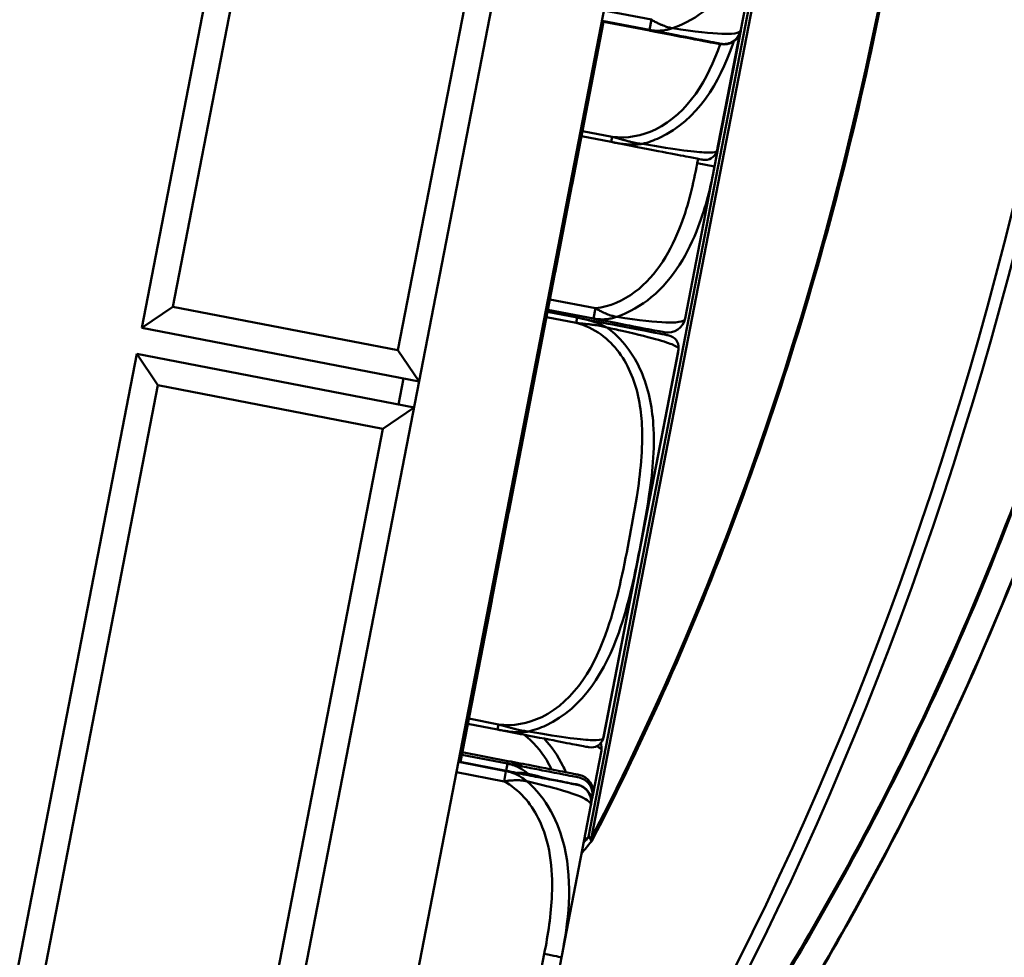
# Model space of a CAD drawing. Header units: inches. Extents: x 0.8 to 72.9, y -7.8 to 49.3.
# Tile 5 of 227: x 16.1 to 17.2, y 6 to 7.1. Entities that reach past the tile are written whole.
import ezdxf

# ---------------------------------------------------------------- set-up
doc = ezdxf.new("R2010")
doc.units = ezdxf.units.IN
doc.header["$MEASUREMENT"] = 0
for name, color, linetype, lineweight in [('Dimensions(ROSSANSI)', 7, 'Continuous', 25), ('Visible Edges(ROSSANSI)', 7, 'Continuous', 50), ('Visible Tangent Edges(ROSSANSI)', 7, 'Continuous', 50)]:
    doc.layers.add(name, color=color, linetype=linetype, lineweight=lineweight)
doc.styles.add('DEFAULT-ROSSANSI', font='arial.ttf')
doc.dimstyles.new('DEFAULT-ROSSANSI', dxfattribs={"dimtxt": 1, "dimasz": 0.098425, "dimexe": 0.125, "dimexo": 0.0625, "dimgap": 0.031496, "dimtad": 0, "dimtih": 1, "dimtoh": 1, "dimrnd": 1e-08, "dimzin": 0, "dimdsep": 46, "dimtxsty": 'DEFAULT-ROSSANSI', "dimcen": 0.09, "dimdle": 0.393701, "dimclrd": 7, "dimclre": 7, "dimclrt": 179, "dimadec": 0, "dimazin": 0, "dimtfac": 1, "dimtofl": 0, "dimtmove": 0, "dimatfit": 3, "dimfxl": 1, "dimtolj": 1, "dimtzin": 0, "dimlwd": 25, "dimlwe": 25, "dimarcsym": 0})

# ---------------------------------------------------------------- blocks, each defined once
blk = doc.blocks.new('*D7')
at = {"layer": 'Defpoints', "color": 0}
for p in [(17.4823, 26.6503), (2.7537, 7.6047), (15.8961, 5.0619)]:
    blk.add_point(p, dxfattribs=at)
at = {"layer": 'Dimensions(ROSSANSI)', "color": 7, "lineweight": 25}
for p, q in [((17.4209, 26.6622), (6.7143, 28.7337)), ((6.8183, 28.6133), (4.9255, 18.8296)), ((2.7724, 7.7013), (4.6653, 17.4849)), ((15.8347, 5.0738), (2.631, 7.6284))]:
    blk.add_line(p, q, dxfattribs=at)
at = {"layer": 'Dimensions(ROSSANSI)', "color": 7}
for points in [[(6.8022, 28.6164), (6.8345, 28.6102), (6.837, 28.7099)], [(2.7563, 7.7044), (2.7885, 7.6982), (2.7537, 7.6047)]]:
    blk.add_solid(points, dxfattribs=at)
at = {"layer": 'Dimensions(ROSSANSI)', "color": 179, "lineweight": 25, "insert": (0.7831, 18.7981), "char_height": 1, "attachment_point": 1, "style": 'DEFAULT-ROSSANSI'}
blk.add_mtext('\\A1;21.50 [546.0]', dxfattribs=at)
blk = doc.blocks.new('*D9')
at = {"layer": 'Defpoints', "color": 0}
for p in [(21.4897, 26.325), (16.1891, 4.5732), (19.9792, 2.9683)]:
    blk.add_point(p, dxfattribs=at)
at = {"layer": 'Dimensions(ROSSANSI)', "color": 7, "lineweight": 25}
for p, q in [((21.5472, 26.3006), (28.7105, 23.2674)), ((28.557, 23.2255), (24.572, 13.8146)), ((20.0176, 3.0589), (24.0026, 12.4698)), ((16.2466, 4.5489), (20.0943, 2.9196))]:
    blk.add_line(p, q, dxfattribs=at)
at = {"layer": 'Dimensions(ROSSANSI)', "color": 7}
for points in [[(28.5419, 23.2319), (28.5721, 23.2191), (28.5954, 23.3161)], [(20.0025, 3.0653), (20.0327, 3.0525), (19.9792, 2.9683)]]:
    blk.add_solid(points, dxfattribs=at)
at = {"layer": 'Dimensions(ROSSANSI)', "color": 179, "lineweight": 25, "insert": (20.275, 13.7831), "char_height": 1, "attachment_point": 1, "style": 'DEFAULT-ROSSANSI'}
blk.add_mtext('\\A1;22.10 [561.3]', dxfattribs=at)
blk = doc.blocks.new('*D13')
at = {"layer": 'Defpoints', "color": 0}
for p in [(13.8514, 26.4502), (16.2887, 4.7595), (15.014, 1.2369), (13.8514, -7.8382)]:
    blk.add_point(p, dxfattribs=at)
at = {"layer": 'Dimensions(ROSSANSI)', "color": 7, "lineweight": 25}
for p, q in [((13.8514, 26.3877), (13.8514, 1.1861)), ((16.2769, 4.6981), (15.5656, 1.0218))]:
    blk.add_line(p, q, dxfattribs=at)
for start, end in [(90, 91.37691), (79.66637, 89.38363)]:
    blk.add_arc((13.8514, -7.8382), 9.1493, start, end, dxfattribs=at)
at = {"layer": 'Dimensions(ROSSANSI)', "color": 7}
for points in [[(13.9498, 1.2941), (13.9499, 1.327), (13.8514, 1.3111)], [(15.4956, 1.1788), (15.4896, 1.1466), (15.5893, 1.1445)]]:
    blk.add_solid(points, dxfattribs=at)
at = {"layer": 'Dimensions(ROSSANSI)', "color": 179, "lineweight": 25, "insert": (11.7324, 1.736), "char_height": 1, "attachment_point": 1, "style": 'DEFAULT-ROSSANSI'}
blk.add_mtext('\\A1;11°', dxfattribs=at)

msp = doc.modelspace()

# ---------------------------------------------------------------- linework, layer by layer
at = {"layer": 'Visible Edges(ROSSANSI)'}
for p, q in [((16.166, 4.7832), (19.4611, 21.8144)), ((16.2887, 4.7595), (19.5839, 21.7907)), ((19.1273, 21.7631), (16.2239, 6.7564)), ((16.259, 6.7801), (19.1511, 21.7279)), ((19.4044, 21.6789), (16.5123, 6.7311)), ((16.8984, 7.0919), (16.9315, 7.2631)), ((16.7438, 7.1011), (16.7084, 6.9178)), ((16.7419, 7.1014), (16.7953, 7.0911)), ((16.7954, 7.0917), (16.742, 7.1021)), ((16.7954, 7.0917), (16.742, 7.102)), ((16.7954, 7.0917), (16.7954, 7.0917)), ((16.7954, 7.0917), (16.7954, 7.0917)), ((16.8687, 6.9381), (16.8983, 7.0912)), ((16.8722, 6.9592), (16.897, 7.087)), ((16.8983, 7.0912), (16.8984, 7.0918)), ((16.8984, 7.0919), (16.8984, 7.0919)), ((16.8984, 7.0918), (16.8984, 7.0919)), ((16.8984, 7.0918), (16.8984, 7.0918)), ((16.7189, 6.9721), (16.7522, 6.9657)), ((16.8355, 6.7668), (16.8687, 6.9381)), ((16.7062, 6.9171), (16.7082, 6.9167)), ((16.7063, 6.9178), (16.7083, 6.9174)), ((16.7063, 6.9176), (16.7083, 6.9172)), ((16.7064, 6.9181), (16.7084, 6.9178)), ((16.7082, 6.9167), (16.6892, 6.8185)), ((16.689, 6.8174), (16.637, 6.5487)), ((16.687, 6.8181), (16.689, 6.8177)), ((16.687, 6.818), (16.689, 6.8176)), ((16.687, 6.8178), (16.689, 6.8174)), ((16.6871, 6.8183), (16.689, 6.8179)), ((16.6872, 6.8189), (16.6892, 6.8185)), ((16.259, 6.7801), (16.2239, 6.7564)), ((16.5123, 6.7311), (16.259, 6.7801)), ((16.714, 6.7678), (16.6806, 6.7742)), ((16.6811, 6.7767), (16.7325, 6.7667)), ((16.2239, 6.7564), (16.5361, 6.696)), ((16.5123, 6.7311), (16.5361, 6.696)), ((16.7442, 6.2975), (16.8277, 6.729)), ((16.2182, 6.7269), (15.8538, 4.8436)), ((16.5304, 6.6665), (16.2182, 6.7269)), ((16.2182, 6.7269), (16.2419, 6.6918)), ((16.5184, 6.6994), (16.5127, 6.6699)), ((15.8833, 4.8379), (16.2419, 6.6918)), ((16.2419, 6.6918), (16.4952, 6.6427)), ((16.4952, 6.6427), (16.5304, 6.6665)), ((16.4952, 6.6427), (16.1366, 4.7889)), ((16.6368, 6.5481), (16.6178, 6.4499)), ((16.6349, 6.5485), (16.6368, 6.5481)), ((16.635, 6.5491), (16.637, 6.5487)), ((16.6178, 6.4494), (16.5826, 6.2675)), ((16.6158, 6.4498), (16.6178, 6.4494)), ((16.6159, 6.4503), (16.6178, 6.4499)), ((16.5909, 6.3104), (16.6242, 6.3039)), ((16.6356, 6.2656), (16.5841, 6.2755)), ((16.6361, 6.2685), (16.5847, 6.2785)), ((16.7317, 6.23), (16.7414, 6.2802)), ((16.6339, 6.2572), (16.5805, 6.2676)), ((16.634, 6.2576), (16.5806, 6.2679)), ((16.6356, 6.2656), (16.6361, 6.2685)), ((16.6339, 6.2572), (16.6339, 6.2572)), ((16.634, 6.2576), (16.634, 6.2576)), ((16.7311, 6.227), (16.7317, 6.23)), ((16.6963, 6.0474), (16.7295, 6.2187)), ((16.7295, 6.219), (16.7311, 6.227)), ((16.7295, 6.2187), (16.7295, 6.219)), ((16.6579, 5.8488), (16.6963, 6.0474))]:
    msp.add_line(p, q, dxfattribs=at)
for centre, radius, start, end in [((16.879, 7.095), 0.0197, 259.05, 349.05), ((16.858, 6.9592), 0.0138, 259.05, 342.5965), ((16.7528, 6.9922), 0.124, 342.5965, 343.178), ((16.8433, 6.9649), 0.0295, 343.178, 349.05), ((16.8162, 6.7706), 0.0197, 259.05, 349.05), ((16.8145, 6.7343), 0.0138, 355.5035, 79.05), ((16.7987, 6.7346), 0.0295, 349.05, 354.922), ((16.7046, 6.7429), 0.124, 354.922, 355.5035), ((16.7152, 6.3031), 0.0295, 343.178, 349.05), ((16.73, 6.2975), 0.0138, 259.05, 342.5965), ((16.7259, 6.2832), 0.0157, 349.05, 20.6947), ((16.6248, 6.3305), 0.124, 342.5965, 343.178), ((16.7123, 6.2337), 0.0197, 349.05, 79.05), ((16.7118, 6.2308), 0.0197, 349.05, 79.05), ((16.722, 6.1839), 0.01, 320.943, 332.547)]:
    msp.add_arc(centre, radius, start, end, dxfattribs=at)
for points, knots in [([(16.7309, 6.1793), (16.7905, 6.294), (16.8446, 6.4162), (16.9399, 6.6714), (16.9812, 6.8042), (17.0492, 7.0755), (17.076, 7.2139), (17.1141, 7.491), (17.1254, 7.6297), (17.132, 7.902), (17.1274, 8.0356), (17.1149, 8.1642)], [1.0802358, 1.0802358, 1.0802358, 1.0802358, 1.27646, 1.27646, 1.4726842, 1.4726842, 1.6689084, 1.6689084, 1.8651326, 1.8651326, 2.0613568, 2.0613568, 2.0613568, 2.0613568]), ([(16.5992, 5.4978), (16.6559, 5.5613), (16.7116, 5.6286), (16.8261, 5.7793), (16.8846, 5.8637), (16.9962, 6.0428), (17.0494, 6.1375), (17.174, 6.3893), (17.2405, 6.5531), (17.3302, 6.8413), (17.3605, 6.9613), (17.384, 7.0825), (17.4074, 7.2038), (17.4241, 7.3264), (17.4483, 7.6273), (17.4478, 7.8041), (17.4323, 8.0031), (17.4296, 8.0326), (17.4265, 8.0619)], [0.205703, 0.205703, 0.205703, 0.205703, 1.01733, 1.01733, 1.924013, 1.924013, 2.830701, 2.830701, 4.215232, 4.215232, 5.153714, 5.153714, 5.153714, 6.092195, 6.092195, 7.476726, 7.476726, 7.7201, 7.7201, 7.7201, 7.7201]), ([(16.7953, 7.0911), (16.8132, 7.0876), (16.8287, 7.0846), (16.8402, 7.0824), (16.8579, 7.079), (16.8667, 7.0773), (16.8711, 7.0764), (16.8744, 7.0758), (16.8749, 7.0757), (16.8752, 7.0756)], [-0.7968224, -0.7968224, -0.7968224, -0.7968224, -0.6514613, -0.6514613, -0.6514613, -0.427691, -0.427691, -0.427691, -0.2569517, -0.2569517, -0.2569517, -0.2569517]), ([(16.7954, 7.0917), (16.8033, 7.0902), (16.8107, 7.0888), (16.8254, 7.0859), (16.8325, 7.0846), (16.8461, 7.0819), (16.8522, 7.0808), (16.8627, 7.0787), (16.8665, 7.078), (16.8719, 7.0769), (16.8735, 7.0766), (16.8747, 7.0764), (16.875, 7.0764), (16.8752, 7.0763), (16.8753, 7.0763), (16.8754, 7.0763), (16.8754, 7.0763), (16.8754, 7.0763), (16.8754, 7.0763), (16.8755, 7.0762), (16.8756, 7.0762), (16.8757, 7.0762), (16.8758, 7.0762), (16.8759, 7.0762), (16.8759, 7.0762), (16.876, 7.0762), (16.8761, 7.0762), (16.8763, 7.0761), (16.8765, 7.0761), (16.877, 7.076), (16.8773, 7.076), (16.8783, 7.0759), (16.8788, 7.0759), (16.8812, 7.076), (16.8823, 7.076), (16.8859, 7.0771), (16.8871, 7.0775), (16.8898, 7.0791), (16.8909, 7.0798), (16.8936, 7.0821), (16.8954, 7.0842), (16.8975, 7.0885), (16.8981, 7.0902), (16.8984, 7.0919)], [-0.7963803, -0.7963803, -0.7963803, -0.7963803, -0.7327372, -0.7327372, -0.6587667, -0.6587667, -0.5649304, -0.5649304, -0.4570451, -0.4570451, -0.3491597, -0.3491597, -0.3030567, -0.3030567, -0.2800052, -0.2800052, -0.2684795, -0.2684795, -0.2627166, -0.2627166, -0.2598352, -0.2598352, -0.2590229, -0.2590229, -0.2586486, -0.2586486, -0.2581025, -0.2581025, -0.2576475, -0.2576475, -0.2573441, -0.2573441, -0.2571489, -0.2571489, -0.2570513, -0.2570513, -0.2570137, -0.2570137, -0.2569943, -0.2569943, -0.2569676, -0.2569676, -0.2569537, -0.2569537, -0.2569537, -0.2569537]), ([(16.7954, 7.0917), (16.8033, 7.0902), (16.8107, 7.0887), (16.8254, 7.0859), (16.8325, 7.0845), (16.8461, 7.0819), (16.8522, 7.0807), (16.8627, 7.0787), (16.8665, 7.0779), (16.8719, 7.0769), (16.8735, 7.0766), (16.8747, 7.0764), (16.875, 7.0763), (16.8752, 7.0763), (16.8753, 7.0762), (16.8753, 7.0762), (16.8754, 7.0762), (16.8754, 7.0762), (16.8754, 7.0762), (16.8755, 7.0762), (16.8756, 7.0762), (16.8757, 7.0762), (16.8757, 7.0762), (16.8758, 7.0761), (16.8759, 7.0761), (16.876, 7.0761), (16.8761, 7.0761), (16.8763, 7.0761), (16.8765, 7.076), (16.877, 7.076), (16.8772, 7.076), (16.8783, 7.0759), (16.8788, 7.0758), (16.8812, 7.076), (16.8822, 7.0759), (16.8858, 7.0771), (16.8871, 7.0775), (16.8898, 7.079), (16.8908, 7.0797), (16.8936, 7.0821), (16.8954, 7.0841), (16.8975, 7.0884), (16.8981, 7.0901), (16.8984, 7.0918)], [-0.7963803, -0.7963803, -0.7963803, -0.7963803, -0.7327372, -0.7327372, -0.6587667, -0.6587667, -0.5649304, -0.5649304, -0.4570451, -0.4570451, -0.3491597, -0.3491597, -0.3030567, -0.3030567, -0.2800052, -0.2800052, -0.2684795, -0.2684795, -0.2627166, -0.2627166, -0.2598352, -0.2598352, -0.2590229, -0.2590229, -0.2586486, -0.2586486, -0.2581025, -0.2581025, -0.2576475, -0.2576475, -0.2573441, -0.2573441, -0.2571489, -0.2571489, -0.2570513, -0.2570513, -0.2570137, -0.2570137, -0.2569943, -0.2569943, -0.2569676, -0.2569676, -0.2569537, -0.2569537, -0.2569537, -0.2569537]), ([(16.7522, 6.9657), (16.7624, 6.9637), (16.7726, 6.9617), (16.7819, 6.9599), (16.7989, 6.9566), (16.813, 6.9539), (16.8234, 6.9519), (16.8338, 6.9499), (16.8406, 6.9486), (16.8451, 6.9477), (16.8515, 6.9464), (16.8536, 6.946), (16.8546, 6.9459), (16.8552, 6.9457), (16.8553, 6.9457), (16.8554, 6.9457)], [0.3257308, 0.3257308, 0.3257308, 0.3257308, 0.4047738, 0.4047738, 0.4047738, 0.5505317, 0.5505317, 0.5505317, 0.6962896, 0.6962896, 0.6962896, 0.9025977, 0.9025977, 0.9025977, 1.0315402, 1.0315402, 1.0315402, 1.0315402]), ([(16.8171, 6.7478), (16.817, 6.7478), (16.8169, 6.7479), (16.8124, 6.7487), (16.8067, 6.7498), (16.7928, 6.7525), (16.7594, 6.759), (16.7462, 6.7615), (16.7303, 6.7646), (16.714, 6.7678)], [1.0315402, 1.0315402, 1.0315402, 1.0315402, 1.2894252, 1.2894252, 1.2894252, 1.6107738, 1.6107738, 1.6107738, 1.7373496, 1.7373496, 1.7373496, 1.7373496]), ([(16.7325, 6.7667), (16.7505, 6.7633), (16.766, 6.7603), (16.7775, 6.758), (16.7951, 6.7546), (16.8039, 6.7529), (16.8083, 6.7521), (16.8116, 6.7514), (16.8121, 6.7513), (16.8125, 6.7513)], [-0.7968224, -0.7968224, -0.7968224, -0.7968224, -0.6514613, -0.6514613, -0.6514613, -0.427691, -0.427691, -0.427691, -0.2569517, -0.2569517, -0.2569517, -0.2569517]), ([(16.6242, 6.3039), (16.6344, 6.302), (16.6446, 6.3), (16.6538, 6.2982), (16.6709, 6.2949), (16.685, 6.2922), (16.6954, 6.2902), (16.7058, 6.2881), (16.7125, 6.2868), (16.7171, 6.286), (16.7235, 6.2847), (16.7256, 6.2843), (16.7266, 6.2841), (16.7272, 6.284), (16.7273, 6.284), (16.7274, 6.284)], [0.3257308, 0.3257308, 0.3257308, 0.3257308, 0.4047738, 0.4047738, 0.4047738, 0.5505317, 0.5505317, 0.5505317, 0.6962896, 0.6962896, 0.6962896, 0.9025977, 0.9025977, 0.9025977, 1.0315402, 1.0315402, 1.0315402, 1.0315402]), ([(16.7155, 6.2501), (16.7151, 6.2502), (16.7146, 6.2503), (16.7108, 6.251), (16.7057, 6.252), (16.6954, 6.254), (16.6748, 6.258), (16.6642, 6.26), (16.6508, 6.2626), (16.6356, 6.2656)], [0.2569537, 0.2569537, 0.2569537, 0.2569537, 0.4371919, 0.4371919, 0.4371919, 0.6739428, 0.6739428, 0.6739428, 0.7963818, 0.7963818, 0.7963818, 0.7963818]), ([(16.7161, 6.253), (16.7147, 6.2533), (16.7127, 6.2537), (16.6726, 6.2615), (16.6457, 6.2667), (16.6361, 6.2685)], [0.2569537, 0.2569537, 0.2569537, 0.2569537, 0.5651984, 0.7193207, 0.7963818, 0.7963818, 0.7963818, 0.7963818]), ([(16.6339, 6.2572), (16.6418, 6.2557), (16.6493, 6.2543), (16.664, 6.2514), (16.671, 6.2501), (16.6847, 6.2474), (16.6908, 6.2462), (16.7012, 6.2442), (16.7051, 6.2435), (16.7105, 6.2424), (16.712, 6.2421), (16.7133, 6.2419), (16.7135, 6.2418), (16.7138, 6.2418), (16.7138, 6.2418), (16.7139, 6.2418), (16.7139, 6.2418), (16.714, 6.2417), (16.714, 6.2417), (16.7141, 6.2417), (16.7141, 6.2417), (16.7143, 6.2417), (16.7143, 6.2417), (16.7144, 6.2417), (16.7144, 6.2417), (16.7145, 6.2416), (16.7146, 6.2416), (16.7149, 6.2416), (16.715, 6.2415), (16.7155, 6.2414), (16.7158, 6.2413), (16.7168, 6.241), (16.7173, 6.2409), (16.7195, 6.2398), (16.7204, 6.2395), (16.7233, 6.2371), (16.7244, 6.2362), (16.7263, 6.2338), (16.727, 6.2327), (16.7286, 6.2295), (16.7296, 6.2269), (16.7299, 6.2222), (16.7298, 6.2204), (16.7295, 6.2187)], [-0.7963803, -0.7963803, -0.7963803, -0.7963803, -0.7327372, -0.7327372, -0.6587667, -0.6587667, -0.5649304, -0.5649304, -0.4570451, -0.4570451, -0.3491597, -0.3491597, -0.3030567, -0.3030567, -0.2800052, -0.2800052, -0.2684795, -0.2684795, -0.2627166, -0.2627166, -0.2598352, -0.2598352, -0.2590229, -0.2590229, -0.2586486, -0.2586486, -0.2581025, -0.2581025, -0.2576475, -0.2576475, -0.2573441, -0.2573441, -0.2571489, -0.2571489, -0.2570513, -0.2570513, -0.2570137, -0.2570137, -0.2569943, -0.2569943, -0.2569676, -0.2569676, -0.2569537, -0.2569537, -0.2569537, -0.2569537]), ([(16.634, 6.2576), (16.6419, 6.256), (16.6494, 6.2546), (16.664, 6.2518), (16.6711, 6.2504), (16.6848, 6.2477), (16.6909, 6.2466), (16.7013, 6.2445), (16.7051, 6.2438), (16.7105, 6.2427), (16.7121, 6.2424), (16.7134, 6.2422), (16.7136, 6.2422), (16.7139, 6.2421), (16.714, 6.2421), (16.7141, 6.2421), (16.7141, 6.242), (16.7143, 6.242), (16.7144, 6.242), (16.7147, 6.2419), (16.7147, 6.2419), (16.7149, 6.2419), (16.715, 6.2419), (16.7152, 6.2418), (16.7154, 6.2418), (16.7158, 6.2416), (16.7161, 6.2415), (16.7171, 6.2412), (16.7175, 6.2411), (16.7192, 6.2403), (16.7201, 6.24), (16.723, 6.2377), (16.7241, 6.2369), (16.7261, 6.2344), (16.7268, 6.2334), (16.7286, 6.2302), (16.7296, 6.2276), (16.73, 6.2227), (16.7299, 6.2208), (16.7295, 6.219)], [-0.7963759, -0.7963759, -0.7963759, -0.7963759, -0.7327312, -0.7327312, -0.6587577, -0.6587577, -0.5649134, -0.5649134, -0.4570289, -0.4570289, -0.3491445, -0.3491445, -0.3030491, -0.3030491, -0.2800014, -0.2800014, -0.2684776, -0.2684776, -0.2627157, -0.2627157, -0.2610321, -0.2610321, -0.2602886, -0.2602886, -0.2592099, -0.2592099, -0.258318, -0.258318, -0.2577527, -0.2577527, -0.2573532, -0.2573532, -0.2571941, -0.2571941, -0.257116, -0.257116, -0.25701, -0.25701, -0.2569537, -0.2569537, -0.2569537, -0.2569537])]:
    msp.add_open_spline(points, degree=3, knots=knots, dxfattribs=at)
for points, degree in [([(16.7083, 6.9172), (16.7082, 6.9172), (16.7082, 6.9171)], 2), ([(16.7082, 6.9171), (16.7082, 6.9169), (16.7082, 6.9167)], 2), ([(16.7084, 6.9178), (16.7083, 6.9176), (16.7083, 6.9174)], 2), ([(16.7083, 6.9174), (16.7083, 6.9174), (16.7083, 6.9172)], 2), ([(16.6892, 6.8185), (16.6891, 6.8181), (16.689, 6.8179)], 2), ([(16.689, 6.8179), (16.689, 6.8178), (16.689, 6.8177)], 2), ([(16.689, 6.8177), (16.689, 6.8176), (16.689, 6.8176)], 2), ([(16.689, 6.8176), (16.689, 6.8175), (16.689, 6.8174)], 2), ([(16.637, 6.5487), (16.6369, 6.5484), (16.6368, 6.5481)], 2), ([(16.6178, 6.4499), (16.6178, 6.4496), (16.6178, 6.4494)], 2), ([(16.719, 6.1644), (16.7226, 6.1688), (16.7262, 6.1732), (16.7298, 6.1776)], 3)]:
    msp.add_open_spline(points, degree=degree, dxfattribs=at)
at = {"layer": 'Visible Tangent Edges(ROSSANSI)'}
for p, q in [((17.1096, 8.1623), (16.7267, 6.183)), ((16.7302, 6.1824), (17.1131, 8.1616)), ((16.7977, 7.1034), (16.7442, 7.1137)), ((16.742, 7.1021), (16.7954, 7.0918)), ((16.742, 7.102), (16.7954, 7.0917)), ((16.7954, 7.0918), (16.7977, 7.1034)), ((16.7953, 7.0911), (16.7954, 7.0917)), ((16.7954, 7.0917), (16.7954, 7.0917)), ((16.8715, 6.9563), (16.8967, 7.0864)), ((16.8753, 7.0763), (16.8753, 7.0763)), ((16.8753, 7.0762), (16.8753, 7.0762)), ((16.7534, 6.9715), (16.72, 6.9779)), ((16.7522, 6.9657), (16.7534, 6.9715)), ((16.8503, 6.9467), (16.8493, 6.9418)), ((16.8493, 6.9418), (16.8687, 6.9381)), ((16.7063, 6.9174), (16.7082, 6.9171)), ((16.7348, 6.7783), (16.6833, 6.7883)), ((16.6884, 6.7727), (16.6889, 6.7752)), ((16.7325, 6.7667), (16.7348, 6.7783)), ((16.6795, 6.7684), (16.7128, 6.762)), ((16.7128, 6.762), (16.714, 6.7678)), ((16.7591, 6.7616), (16.7586, 6.7591)), ((16.7633, 6.7582), (16.7637, 6.7607)), ((16.7435, 6.2946), (16.8281, 6.7319)), ((16.6253, 6.3097), (16.592, 6.3162)), ((16.6242, 6.3039), (16.6253, 6.3097)), ((16.6672, 6.2863), (16.6672, 6.2863)), ((16.6711, 6.2817), (16.6711, 6.2817)), ((16.634, 6.2576), (16.6356, 6.2656)), ((16.5783, 6.256), (16.6317, 6.2456)), ((16.6317, 6.2456), (16.6339, 6.2572)), ((16.6339, 6.2572), (16.634, 6.2576)), ((16.7267, 6.183), (16.7302, 6.1824)), ((16.677, 6.0512), (16.6386, 5.8526))]:
    msp.add_line(p, q, dxfattribs=at)
for centre, radius, start, end in [((16.8791, 7.0956), 0.0197, 259.05, 349.05), ((16.8791, 7.0956), 0.0197, 259.05, 349.05), ((16.8791, 7.0956), 0.0197, 259.05, 349.05), ((16.8791, 7.0956), 0.0197, 259.05, 349.05), ((15.0653, 7.5312), 2.1395, 320.7157, 320.943)]:
    msp.add_arc(centre, radius, start, end, dxfattribs=at)
for centre, major_axis, ratio, start_param, end_param in [((15.8939, 7.3708), (-0.4064, -2.1006), 0.5547, 1.080236, 2.061357), ((15.9184, 7.3661), (-0.4653, -2.4049), 0.5547, 0.976398, 1.950063), ((15.9266, 7.3645), (0.4672, 2.4148), 0.5547, 4.11799, 5.093951), ((16.722, 6.1839), (0.00777, -0.0063), 0.244484, 0, 1.141522), ((16.722, 6.1839), (0.00887, -0.00461), 0.391996, 0, 0.647202), ((16.677, 6.0512), (0.0193, -0.0037), 0.000023, 0, 1.570796)]:
    msp.add_ellipse(centre, major_axis=major_axis, ratio=ratio, start_param=start_param, end_param=end_param, dxfattribs=at)
for points, knots in [([(17.426, 8.0617), (17.4291, 8.0321), (17.4318, 8.0022), (17.4473, 7.8032), (17.4478, 7.6266), (17.4236, 7.3261), (17.407, 7.2037), (17.3835, 7.0826), (17.3601, 6.9615), (17.3299, 6.8417), (17.2403, 6.5539), (17.1739, 6.3903), (17.0495, 6.1389), (16.9965, 6.0443), (16.885, 5.8654), (16.8266, 5.7812), (16.7123, 5.6306), (16.6568, 5.5635), (16.6002, 5.5)], [-7.723077, -7.723077, -7.723077, -7.723077, -7.476726, -7.476726, -6.092195, -6.092195, -5.153714, -5.153714, -5.153714, -4.215232, -4.215232, -2.830701, -2.830701, -1.924013, -1.924013, -1.01733, -1.01733, -0.205703, -0.205703, -0.205703, -0.205703]), ([(17.3966, 8.0479), (17.4003, 8.013), (17.4035, 7.9777), (17.418, 7.78), (17.4181, 7.6107), (17.3945, 7.3222), (17.3785, 7.2045), (17.3559, 7.088), (17.3334, 6.9715), (17.3044, 6.8563), (17.2187, 6.5798), (17.1554, 6.4227), (17.036, 6.179), (16.9844, 6.0862), (16.876, 5.9107), (16.8191, 5.828), (16.7118, 5.6854), (16.6618, 5.624), (16.6109, 5.5657)], [2.443702, 2.443702, 2.443702, 2.443702, 2.735767, 2.735767, 4.066581, 4.066581, 4.970623, 4.970623, 4.970623, 5.874664, 5.874664, 7.205478, 7.205478, 8.095734, 8.095734, 8.985984, 8.985984, 9.724261, 9.724261, 9.724261, 9.724261]), ([(16.6112, 5.5629), (16.6621, 5.6213), (16.7122, 5.6828), (16.8197, 5.8256), (16.8766, 5.9085), (16.9851, 6.0843), (17.0368, 6.1773), (17.1564, 6.4214), (17.2197, 6.5787), (17.3055, 6.8557), (17.3346, 6.9711), (17.3572, 7.0877), (17.3797, 7.2044), (17.3958, 7.3223), (17.4195, 7.6113), (17.4194, 7.7809), (17.4049, 7.9787), (17.4017, 8.0138), (17.398, 8.0486)], [-9.724261, -9.724261, -9.724261, -9.724261, -8.985984, -8.985984, -8.095734, -8.095734, -7.205478, -7.205478, -5.874664, -5.874664, -4.970623, -4.970623, -4.970623, -4.066581, -4.066581, -2.735767, -2.735767, -2.445448, -2.445448, -2.445448, -2.445448]), ([(16.8214, 7.0937), (16.8356, 7.0988), (16.8491, 7.1063), (16.8858, 7.137), (16.9023, 7.1661), (16.9217, 7.2176), (16.9274, 7.2401), (16.9315, 7.2631)], [-0.7478145, -0.7478145, -0.7478145, -0.7478145, -0.6493253, -0.6493253, -0.427691, -0.427691, -0.2569537, -0.2569537, -0.2569537, -0.2569537]), ([(16.8214, 7.0937), (16.82, 7.094), (16.8185, 7.0943), (16.8155, 7.0951), (16.8138, 7.0957), (16.8112, 7.0966), (16.8102, 7.097), (16.8087, 7.0976), (16.8082, 7.0978), (16.8069, 7.0984), (16.8061, 7.0988), (16.804, 7.0998), (16.8028, 7.1004), (16.8003, 7.1018), (16.7989, 7.1026), (16.7977, 7.1034)], [-0.00023197, -0.00023197, -0.00023197, -0.00023197, 0.00913095, 0.00913095, 0.01983142, 0.01983142, 0.02651922, 0.02651922, 0.02986312, 0.02986312, 0.03521335, 0.03521335, 0.04377373, 0.04377373, 0.0532704, 0.0532704, 0.0532704, 0.0532704]), ([(16.7953, 7.0911), (16.7967, 7.0908), (16.7981, 7.0906), (16.8006, 7.0904), (16.8017, 7.0903), (16.8028, 7.0903)], [-0.0532704, -0.0532704, -0.0532704, -0.0532704, -0.04377373, -0.04377373, -0.03684512, -0.03684512, -0.03684512, -0.03684512]), ([(16.7954, 7.0918), (16.7968, 7.0915), (16.7982, 7.0913), (16.801, 7.091), (16.8023, 7.0909), (16.8046, 7.0909), (16.8054, 7.0909), (16.8068, 7.0909), (16.8074, 7.091), (16.809, 7.0911), (16.8101, 7.0912), (16.813, 7.0916), (16.8148, 7.0919), (16.8182, 7.0927), (16.8198, 7.0932), (16.8214, 7.0937)], [-0.0532704, -0.0532704, -0.0532704, -0.0532704, -0.04377373, -0.04377373, -0.03521335, -0.03521335, -0.02986312, -0.02986312, -0.02651922, -0.02651922, -0.01983142, -0.01983142, -0.00913095, -0.00913095, 0.00023197, 0.00023197, 0.00023197, 0.00023197]), ([(16.7954, 7.0918), (16.8133, 7.0883), (16.8289, 7.0853), (16.8403, 7.0831), (16.858, 7.0796), (16.8668, 7.0779), (16.8712, 7.0771), (16.8745, 7.0764), (16.8753, 7.0763), (16.8753, 7.0763)], [-0.7968224, -0.7968224, -0.7968224, -0.7968224, -0.6514613, -0.6514613, -0.6514613, -0.427691, -0.427691, -0.427691, -0.2569517, -0.2569517, -0.2569517, -0.2569517]), ([(16.8753, 7.0763), (16.8753, 7.0763), (16.8744, 7.0765), (16.8706, 7.0772), (16.8656, 7.0782), (16.8553, 7.0802), (16.8347, 7.0842), (16.824, 7.0862), (16.8106, 7.0888), (16.7954, 7.0917)], [0.2569537, 0.2569537, 0.2569537, 0.2569537, 0.4371919, 0.4371919, 0.4371919, 0.6739428, 0.6739428, 0.6739428, 0.7963818, 0.7963818, 0.7963818, 0.7963818]), ([(16.8753, 7.0762), (16.8753, 7.0762), (16.8744, 7.0764), (16.8706, 7.0772), (16.8656, 7.0781), (16.8553, 7.0801), (16.8347, 7.0841), (16.824, 7.0862), (16.8106, 7.0888), (16.7954, 7.0917)], [0.2569537, 0.2569537, 0.2569537, 0.2569537, 0.4371919, 0.4371919, 0.4371919, 0.6739428, 0.6739428, 0.6739428, 0.7963818, 0.7963818, 0.7963818, 0.7963818]), ([(16.7954, 7.0917), (16.8133, 7.0882), (16.8288, 7.0852), (16.8403, 7.083), (16.858, 7.0796), (16.8668, 7.0779), (16.8712, 7.077), (16.8745, 7.0764), (16.8753, 7.0762), (16.8753, 7.0762)], [-0.7968224, -0.7968224, -0.7968224, -0.7968224, -0.6514613, -0.6514613, -0.6514613, -0.427691, -0.427691, -0.427691, -0.2569517, -0.2569517, -0.2569517, -0.2569517]), ([(16.8984, 7.0919), (16.8981, 7.0895), (16.8947, 7.0868), (16.8652, 7.0878), (16.8468, 7.0897), (16.8214, 7.0937)], [0.2569517, 0.2569517, 0.2569517, 0.2569517, 0.5559983, 0.5559983, 0.7482818, 0.7482818, 0.7482818, 0.7482818]), ([(16.8751, 7.0756), (16.8614, 7.0366), (16.8394, 6.9979), (16.8021, 6.9798), (16.787, 6.9724), (16.7699, 6.9692), (16.7534, 6.9715)], [1.2982871, 1.2982871, 1.2982871, 1.2982871, 1.6107738, 1.6107738, 1.6107738, 1.7373496, 1.7373496, 1.7373496, 1.7373496]), ([(16.7874, 6.9635), (16.794, 6.9651), (16.8005, 6.9674), (16.8067, 6.9703), (16.8496, 6.9901), (16.8742, 7.0332), (16.8888, 7.0747), (16.8893, 7.0761), (16.8897, 7.0774), (16.8902, 7.0788)], [-1.6573193, -1.6573193, -1.6573193, -1.6573193, -1.6107738, -1.6107738, -1.6107738, -1.2894252, -1.2894252, -1.2894252, -1.278965, -1.278965, -1.278965, -1.278965]), ([(16.7522, 6.9657), (16.7542, 6.9653), (16.7561, 6.9649), (16.7599, 6.9642), (16.7617, 6.9639), (16.7647, 6.9635), (16.7658, 6.9634), (16.7677, 6.9631), (16.7684, 6.9631), (16.7706, 6.9629), (16.7721, 6.9628), (16.776, 6.9626), (16.7784, 6.9626), (16.783, 6.9629), (16.7852, 6.9631), (16.7874, 6.9635)], [-0.0844808, -0.0844808, -0.0844808, -0.0844808, -0.06943799, -0.06943799, -0.05587828, -0.05587828, -0.04740346, -0.04740346, -0.04210669, -0.04210669, -0.03151317, -0.03151317, -0.01456352, -0.01456352, 0.00026741, 0.00026741, 0.00026741, 0.00026741]), ([(16.7874, 6.9635), (16.7853, 6.9637), (16.7833, 6.964), (16.7788, 6.9647), (16.7765, 6.9652), (16.7728, 6.9661), (16.7713, 6.9665), (16.7692, 6.9671), (16.7685, 6.9673), (16.7667, 6.9678), (16.7656, 6.9681), (16.7627, 6.9689), (16.7609, 6.9695), (16.7572, 6.9705), (16.7553, 6.971), (16.7534, 6.9715)], [-0.00026741, -0.00026741, -0.00026741, -0.00026741, 0.01456352, 0.01456352, 0.03151317, 0.03151317, 0.04210669, 0.04210669, 0.04740346, 0.04740346, 0.05587828, 0.05587828, 0.06943799, 0.06943799, 0.0844808, 0.0844808, 0.0844808, 0.0844808]), ([(16.8711, 6.9551), (16.8711, 6.9551), (16.8709, 6.9549), (16.8701, 6.9546), (16.8689, 6.9542), (16.8663, 6.9535), (16.8589, 6.9538), (16.8536, 6.9539), (16.8458, 6.9546), (16.834, 6.9561), (16.8223, 6.9577), (16.8064, 6.9601), (16.7874, 6.9635)], [-1.0315402, -1.0315402, -1.0315402, -1.0315402, -0.9025977, -0.9025977, -0.9025977, -0.6962896, -0.6962896, -0.6962896, -0.5505317, -0.5505317, -0.5505317, -0.4057611, -0.4057611, -0.4057611, -0.4057611]), ([(16.8493, 6.9418), (16.8448, 6.9186), (16.8394, 6.8952), (16.8311, 6.873), (16.8202, 6.8439), (16.8041, 6.8156), (16.7791, 6.7967), (16.7661, 6.787), (16.7509, 6.7801), (16.7348, 6.7783)], [0.2569537, 0.2569537, 0.2569537, 0.2569537, 0.4371919, 0.4371919, 0.4371919, 0.6739428, 0.6739428, 0.6739428, 0.7963818, 0.7963818, 0.7963818, 0.7963818]), ([(16.7585, 6.7687), (16.7727, 6.7737), (16.7862, 6.7813), (16.8229, 6.8119), (16.8394, 6.841), (16.8588, 6.8925), (16.8645, 6.9151), (16.8687, 6.9381)], [-0.7478145, -0.7478145, -0.7478145, -0.7478145, -0.6493253, -0.6493253, -0.427691, -0.427691, -0.2569537, -0.2569537, -0.2569537, -0.2569537]), ([(16.7585, 6.7687), (16.7571, 6.7689), (16.7557, 6.7693), (16.7526, 6.7701), (16.7509, 6.7706), (16.7483, 6.7716), (16.7473, 6.772), (16.7458, 6.7726), (16.7453, 6.7728), (16.744, 6.7734), (16.7432, 6.7737), (16.7412, 6.7747), (16.7399, 6.7754), (16.7374, 6.7768), (16.7361, 6.7775), (16.7348, 6.7783)], [-0.00023197, -0.00023197, -0.00023197, -0.00023197, 0.00913095, 0.00913095, 0.01983142, 0.01983142, 0.02651922, 0.02651922, 0.02986312, 0.02986312, 0.03521335, 0.03521335, 0.04377373, 0.04377373, 0.0532704, 0.0532704, 0.0532704, 0.0532704]), ([(16.7128, 6.762), (16.7229, 6.7594), (16.7326, 6.7548), (16.741, 6.7487), (16.7565, 6.7374), (16.768, 6.721), (16.7753, 6.7032), (16.7826, 6.6853), (16.7859, 6.6661), (16.7869, 6.647), (16.7883, 6.6198), (16.7852, 6.5926), (16.7811, 6.5659), (16.7785, 6.5492), (16.7754, 6.5325), (16.7722, 6.5159), (16.7658, 6.4827), (16.7592, 6.4495), (16.7482, 6.4172), (16.7346, 6.3771), (16.7124, 6.3367), (16.6741, 6.318), (16.659, 6.3107), (16.6418, 6.3075), (16.6253, 6.3097)], [0.325731, 0.325731, 0.325731, 0.325731, 0.404774, 0.404774, 0.404774, 0.550532, 0.550532, 0.550532, 0.69629, 0.69629, 0.69629, 0.902598, 0.902598, 0.902598, 1.03154, 1.03154, 1.03154, 1.289425, 1.289425, 1.289425, 1.610774, 1.610774, 1.610774, 1.73735, 1.73735, 1.73735, 1.73735]), ([(16.7128, 6.762), (16.7148, 6.7617), (16.7168, 6.7614), (16.7206, 6.761), (16.7224, 6.7608), (16.7254, 6.7605), (16.7265, 6.7604), (16.7284, 6.7602), (16.7292, 6.7601), (16.7314, 6.7598), (16.7328, 6.7597), (16.7366, 6.7591), (16.739, 6.7587), (16.7434, 6.7578), (16.7454, 6.7573), (16.7474, 6.7567)], [-0.0844808, -0.0844808, -0.0844808, -0.0844808, -0.06943799, -0.06943799, -0.05587828, -0.05587828, -0.04740346, -0.04740346, -0.04210669, -0.04210669, -0.03151317, -0.03151317, -0.01456352, -0.01456352, 0.00026741, 0.00026741, 0.00026741, 0.00026741]), ([(16.7474, 6.7567), (16.7455, 6.7578), (16.7436, 6.7588), (16.7394, 6.7608), (16.7371, 6.7617), (16.7335, 6.763), (16.7321, 6.7635), (16.7299, 6.7641), (16.7292, 6.7643), (16.7274, 6.7648), (16.7263, 6.7651), (16.7234, 6.7658), (16.7216, 6.7662), (16.7179, 6.767), (16.7159, 6.7674), (16.714, 6.7678)], [-0.00026741, -0.00026741, -0.00026741, -0.00026741, 0.01456352, 0.01456352, 0.03151317, 0.03151317, 0.04210669, 0.04210669, 0.04740346, 0.04740346, 0.05587828, 0.05587828, 0.06943799, 0.06943799, 0.0844808, 0.0844808, 0.0844808, 0.0844808]), ([(16.7325, 6.7667), (16.7339, 6.7665), (16.7353, 6.7662), (16.7381, 6.766), (16.7394, 6.7659), (16.7417, 6.7659), (16.7425, 6.7659), (16.7439, 6.7659), (16.7445, 6.7659), (16.7461, 6.766), (16.7472, 6.7661), (16.7501, 6.7665), (16.7519, 6.7668), (16.7553, 6.7677), (16.7569, 6.7681), (16.7585, 6.7687)], [-0.0532704, -0.0532704, -0.0532704, -0.0532704, -0.04377373, -0.04377373, -0.03521335, -0.03521335, -0.02986312, -0.02986312, -0.02651922, -0.02651922, -0.01983142, -0.01983142, -0.00913095, -0.00913095, 0.00023197, 0.00023197, 0.00023197, 0.00023197]), ([(16.8355, 6.7668), (16.8352, 6.7645), (16.8318, 6.7618), (16.8023, 6.7628), (16.7839, 6.7647), (16.7585, 6.7687)], [0.2569517, 0.2569517, 0.2569517, 0.2569517, 0.5559983, 0.5559983, 0.7482818, 0.7482818, 0.7482818, 0.7482818]), ([(16.6593, 6.3018), (16.666, 6.3034), (16.6725, 6.3057), (16.6787, 6.3085), (16.7216, 6.3284), (16.7462, 6.3715), (16.7608, 6.413), (16.7725, 6.4463), (16.7792, 6.4798), (16.7857, 6.5133), (16.7889, 6.53), (16.792, 6.5468), (16.7945, 6.5638), (16.7986, 6.591), (16.8016, 6.6191), (16.7997, 6.6476), (16.7983, 6.6678), (16.7943, 6.6883), (16.7859, 6.7075), (16.7776, 6.7266), (16.7647, 6.7443), (16.7474, 6.7567)], [-1.657319, -1.657319, -1.657319, -1.657319, -1.610774, -1.610774, -1.610774, -1.289425, -1.289425, -1.289425, -1.03154, -1.03154, -1.03154, -0.902598, -0.902598, -0.902598, -0.69629, -0.69629, -0.69629, -0.550532, -0.550532, -0.550532, -0.405761, -0.405761, -0.405761, -0.405761]), ([(16.7474, 6.7567), (16.7534, 6.7554), (16.7593, 6.7541), (16.7647, 6.7529), (16.8021, 6.7446), (16.8173, 6.7394), (16.8233, 6.7366), (16.8282, 6.7342), (16.8282, 6.7332), (16.8282, 6.7332)], [-1.6573193, -1.6573193, -1.6573193, -1.6573193, -1.6107738, -1.6107738, -1.6107738, -1.2894252, -1.2894252, -1.2894252, -1.0315402, -1.0315402, -1.0315402, -1.0315402]), ([(16.6593, 6.3018), (16.6573, 6.3019), (16.6552, 6.3022), (16.6508, 6.303), (16.6485, 6.3035), (16.6447, 6.3044), (16.6433, 6.3048), (16.6412, 6.3054), (16.6405, 6.3056), (16.6386, 6.3061), (16.6375, 6.3064), (16.6346, 6.3072), (16.6329, 6.3077), (16.6292, 6.3088), (16.6273, 6.3093), (16.6253, 6.3097)], [-0.00026741, -0.00026741, -0.00026741, -0.00026741, 0.01456352, 0.01456352, 0.03151317, 0.03151317, 0.04210669, 0.04210669, 0.04740346, 0.04740346, 0.05587828, 0.05587828, 0.06943799, 0.06943799, 0.0844808, 0.0844808, 0.0844808, 0.0844808]), ([(16.6242, 6.3039), (16.6262, 6.3035), (16.6281, 6.3032), (16.6319, 6.3025), (16.6337, 6.3022), (16.6366, 6.3018), (16.6378, 6.3016), (16.6397, 6.3014), (16.6404, 6.3013), (16.6426, 6.3011), (16.6441, 6.301), (16.648, 6.3009), (16.6504, 6.3009), (16.655, 6.3012), (16.6572, 6.3014), (16.6593, 6.3018)], [-0.0844808, -0.0844808, -0.0844808, -0.0844808, -0.06943799, -0.06943799, -0.05587828, -0.05587828, -0.04740346, -0.04740346, -0.04210669, -0.04210669, -0.03151317, -0.03151317, -0.01456352, -0.01456352, 0.00026741, 0.00026741, 0.00026741, 0.00026741]), ([(16.6542, 6.2981), (16.6645, 6.2904), (16.6731, 6.2803), (16.6817, 6.266), (16.6836, 6.2625), (16.6852, 6.259)], [-0.5064549, -0.5064549, -0.5064549, -0.5064549, -0.4084798, -0.4084798, -0.3790495, -0.3790495, -0.3790495, -0.3790495]), ([(16.7431, 6.2934), (16.7431, 6.2934), (16.7429, 6.2932), (16.7421, 6.2929), (16.7409, 6.2925), (16.7383, 6.2918), (16.7309, 6.292), (16.7256, 6.2922), (16.7178, 6.2929), (16.706, 6.2944), (16.6943, 6.2959), (16.6784, 6.2984), (16.6593, 6.3018)], [-1.0315402, -1.0315402, -1.0315402, -1.0315402, -0.9025977, -0.9025977, -0.9025977, -0.6962896, -0.6962896, -0.6962896, -0.5505317, -0.5505317, -0.5505317, -0.4057611, -0.4057611, -0.4057611, -0.4057611]), ([(16.7012, 6.2559), (16.7002, 6.2584), (16.6939, 6.2719), (16.6854, 6.2847), (16.6768, 6.2937)], [0.35687, 0.35687, 0.35687, 0.35687, 0.3751575, 0.4594943, 0.4594943, 0.4594943, 0.4594943]), ([(16.659, 6.2541), (16.6577, 6.2552), (16.6564, 6.2562), (16.6535, 6.2582), (16.652, 6.2592), (16.6494, 6.2606), (16.6484, 6.2611), (16.647, 6.2618), (16.6465, 6.2621), (16.6452, 6.2626), (16.6444, 6.263), (16.6423, 6.2638), (16.641, 6.2642), (16.6383, 6.265), (16.6369, 6.2653), (16.6356, 6.2656)], [-0.00023197, -0.00023197, -0.00023197, -0.00023197, 0.00913095, 0.00913095, 0.01983142, 0.01983142, 0.02651922, 0.02651922, 0.02986312, 0.02986312, 0.03521335, 0.03521335, 0.04377373, 0.04377373, 0.0532704, 0.0532704, 0.0532704, 0.0532704]), ([(16.6573, 6.2457), (16.6561, 6.2468), (16.6548, 6.2479), (16.6519, 6.2499), (16.6504, 6.2509), (16.6478, 6.2523), (16.6468, 6.2528), (16.6453, 6.2535), (16.6448, 6.2537), (16.6436, 6.2543), (16.6428, 6.2546), (16.6407, 6.2554), (16.6394, 6.2558), (16.6367, 6.2566), (16.6353, 6.257), (16.6339, 6.2572)], [-0.00023197, -0.00023197, -0.00023197, -0.00023197, 0.00913095, 0.00913095, 0.01983142, 0.01983142, 0.02651922, 0.02651922, 0.02986312, 0.02986312, 0.03521335, 0.03521335, 0.04377373, 0.04377373, 0.05326877, 0.05326877, 0.05326877, 0.05326877]), ([(16.6395, 6.2562), (16.639, 6.2563), (16.6386, 6.2564), (16.6368, 6.257), (16.6354, 6.2573), (16.634, 6.2576)], [0.0409785, 0.0409785, 0.0409785, 0.0409785, 0.04377373, 0.04377373, 0.05326413, 0.05326413, 0.05326413, 0.05326413]), ([(16.6463, 6.2552), (16.6474, 6.2552), (16.6484, 6.2552), (16.6512, 6.2551), (16.6529, 6.255), (16.6561, 6.2546), (16.6575, 6.2544), (16.659, 6.2541)], [-0.02627299, -0.02627299, -0.02627299, -0.02627299, -0.01983142, -0.01983142, -0.00913095, -0.00913095, 0.00023197, 0.00023197, 0.00023197, 0.00023197]), ([(16.6317, 6.2456), (16.6332, 6.2459), (16.6347, 6.2461), (16.6376, 6.2465), (16.639, 6.2466), (16.6412, 6.2467), (16.6421, 6.2468), (16.6435, 6.2468), (16.6441, 6.2468), (16.6457, 6.2469), (16.6468, 6.2469), (16.6496, 6.2468), (16.6513, 6.2466), (16.6545, 6.2463), (16.6559, 6.246), (16.6573, 6.2457)], [-0.0532704, -0.0532704, -0.0532704, -0.0532704, -0.04377373, -0.04377373, -0.03521335, -0.03521335, -0.02986312, -0.02986312, -0.02651922, -0.02651922, -0.01983142, -0.01983142, -0.00913095, -0.00913095, 0.00023197, 0.00023197, 0.00023197, 0.00023197]), ([(16.6317, 6.2456), (16.6485, 6.2365), (16.6617, 6.2213), (16.6703, 6.2041), (16.6835, 6.1777), (16.6868, 6.1474), (16.6856, 6.118), (16.6848, 6.0956), (16.6813, 6.0732), (16.677, 6.0512)], [-0.7968224, -0.7968224, -0.7968224, -0.7968224, -0.6514613, -0.6514613, -0.6514613, -0.427691, -0.427691, -0.427691, -0.2569517, -0.2569517, -0.2569517, -0.2569517]), ([(16.6573, 6.2457), (16.6699, 6.2428), (16.6815, 6.2399), (16.7106, 6.2317), (16.7207, 6.2275), (16.7291, 6.2219), (16.7301, 6.22), (16.7295, 6.2187)], [-0.7478145, -0.7478145, -0.7478145, -0.7478145, -0.6493253, -0.6493253, -0.427691, -0.427691, -0.2569537, -0.2569537, -0.2569537, -0.2569537]), ([(16.6963, 6.0474), (16.7042, 6.0871), (16.7094, 6.1293), (16.6933, 6.1993), (16.6798, 6.2268), (16.6573, 6.2457)], [0.2569517, 0.2569517, 0.2569517, 0.2569517, 0.5559983, 0.5559983, 0.7482818, 0.7482818, 0.7482818, 0.7482818])]:
    msp.add_open_spline(points, degree=3, knots=knots, dxfattribs=at)
for points in [[(16.7954, 7.0917), (16.796, 7.0916), (16.7966, 7.0915), (16.7972, 7.0914)], [(16.8983, 7.0912), (16.8983, 7.0911), (16.8982, 7.091), (16.8982, 7.0909)], [(16.7363, 6.2853), (16.7405, 6.2831), (16.7416, 6.2815), (16.7414, 6.2802)], [(16.6521, 6.2624), (16.6469, 6.2655), (16.6414, 6.2675), (16.6361, 6.2685)], [(16.659, 6.2541), (16.6681, 6.2519), (16.6767, 6.2498), (16.6842, 6.2478)], [(16.6609, 6.2524), (16.6603, 6.2529), (16.6596, 6.2535), (16.659, 6.2541)], [(16.7273, 6.2324), (16.7307, 6.2301), (16.7317, 6.2283), (16.7311, 6.227)], [(16.7314, 6.2319), (16.7317, 6.2312), (16.7318, 6.2305), (16.7317, 6.23)], [(16.7296, 6.2192), (16.7296, 6.2191), (16.7296, 6.2191), (16.7295, 6.219)]]:
    msp.add_open_spline(points, degree=3, dxfattribs=at)

# ---------------------------------------------------------------- dimensions: what is measured, and where the dimension line sits
at = {"layer": 'Dimensions(ROSSANSI)', "color": 7, "lineweight": 25}
for base, p1, p2, angle, picture, middle in [((2.7537, 7.6047), (17.4823, 26.6503), (15.8961, 5.0619), 79.05, '*D7', (4.7954, 18.1573)), ((19.9792, 2.9683), (21.4897, 26.325), (16.1891, 4.5732), 67.05, '*D9', (24.2873, 13.1422))]:
    dim = msp.add_linear_dim(base=base, p1=p1, p2=p2, angle=angle, dimstyle='DEFAULT-ROSSANSI', override={"dimdec": 2, "dimtp": 0, "dimtm": 0, "dimtdec": 2, "dimatfit": 1}, dxfattribs=at)
    dim.commit()
    dim.dimension.update_dxf_attribs({"geometry": picture, "text_midpoint": middle, "dimtype": 160})
dim = msp.add_angular_dim_3p(base=(15.014, 1.2369), center=(13.8514, -7.8382), p1=(16.2887, 4.7595), p2=(13.8514, 26.4502), dimstyle='DEFAULT-ROSSANSI', override={"dimadec": 0, "dimtp": 0, "dimtm": 0, "dimtdec": 0}, dxfattribs=at)
dim.commit()
dim.dimension.update_dxf_attribs({"geometry": '*D13', "text_midpoint": (12.6662, 1.234), "dimtype": 165})

doc.saveas('drawing.dxf')
